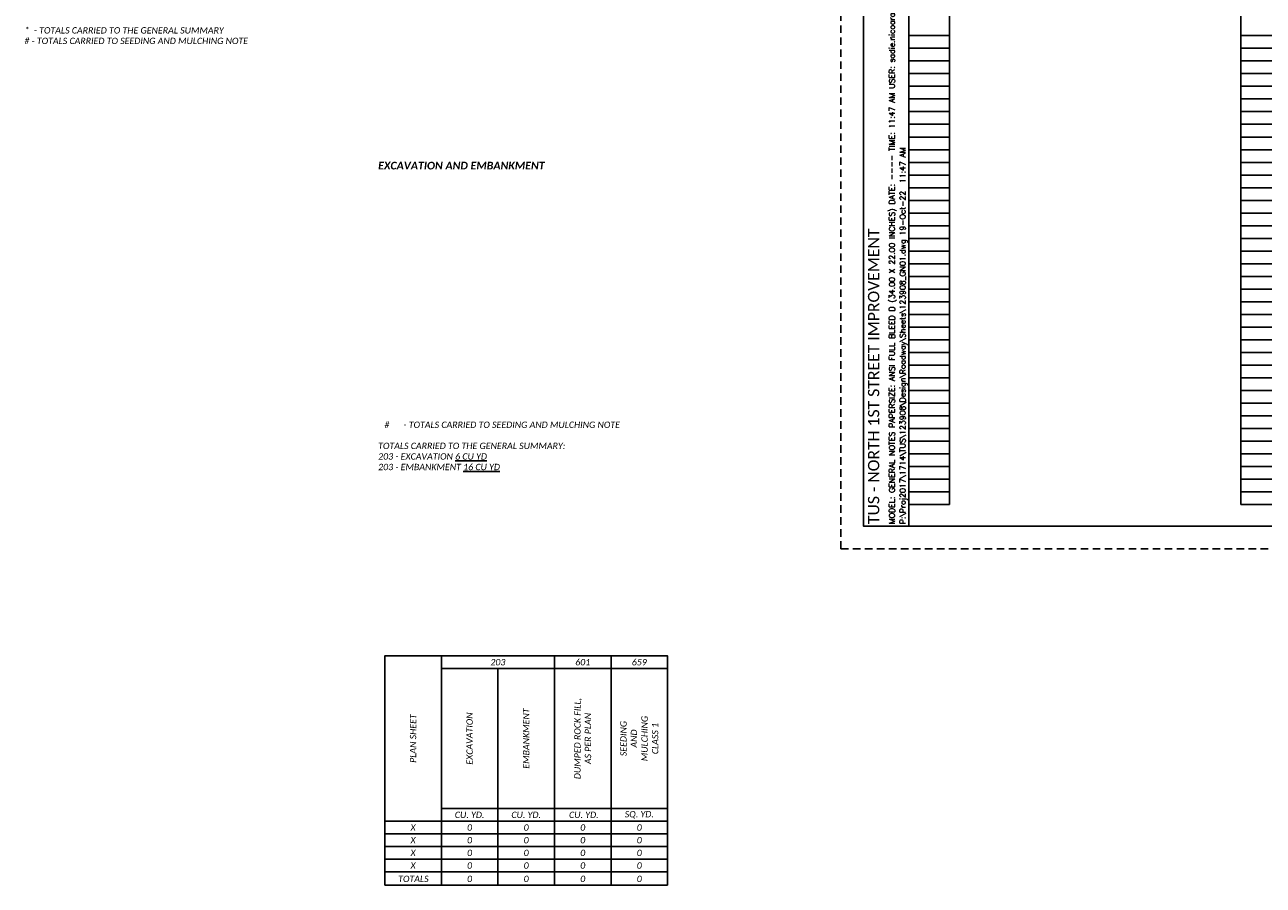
# Paper-space layout 'Layout1 (2)' of a CAD drawing. Header units: feet. Extents: x -18.2 to 43.1, y -7.4 to 30.5.
# Tile 1 of 4: x -18 to 9.3, y -7.4 to 11.6. Entities that reach past the tile are written whole.
import ezdxf
from ezdxf.enums import TextEntityAlignment as Align

# ---------------------------------------------------------------- set-up
doc = ezdxf.new("R2010")
doc.units = ezdxf.units.FT
doc.header["$MEASUREMENT"] = 0
doc.linetypes.add('OhDOT_USTN3', pattern=[0.22, 0.165, -0.055])
for name, color, linetype in [('SH_Border', 7, 'Continuous'), ('SH_Cut_Line', 7, 'OhDOT_USTN3'), ('SH_Data', 7, 'Continuous'), ('SH_Text', 7, 'Continuous'), ('SH_TextH', 4, 'Continuous')]:
    doc.layers.add(name, color=color, linetype=linetype)
doc.styles.add('DwgStamp', font='romans.shx')
doc.styles.add('Slanted Normal (0.14) Font 31', font='calibrii.ttf', dxfattribs={"height": 0.14})
doc.styles.add('Slanted Sub-Title (0.17) Font 31', font='calibrii.ttf', dxfattribs={"height": 0.17})
doc.styles.add('Slanted-Normal', font='calibrii.ttf', dxfattribs={"height": 0.14})
doc.styles.add('Straight Sub-Title (0.17) Font 30', font='calibri.ttf', dxfattribs={"height": 0.17})

# ---------------------------------------------------------------- blocks, each defined once
blk = doc.blocks.new('4COL')
at = {"layer": 'Defpoints', "color": 3, "linetype": 'Continuous'}
for p, q in [((2, 0.98), (2, 21.14)), ((2.9, 0.98), (2.9, 21.14)), ((9.34, 0.98), (9.34, 21.14)), ((2, 11.34), (2.9, 11.34)), ((9.34, 11.34), (10.32, 11.34)), ((2, 11.06), (2.9, 11.06)), ((9.34, 11.06), (10.32, 11.06)), ((2, 10.78), (2.9, 10.78)), ((9.34, 10.78), (10.32, 10.78)), ((2, 10.5), (2.9, 10.5)), ((9.34, 10.5), (10.32, 10.5)), ((2, 10.22), (2.9, 10.22)), ((9.34, 10.22), (10.32, 10.22)), ((2, 9.94), (2.9, 9.94)), ((9.34, 9.94), (10.32, 9.94)), ((2, 9.66), (2.9, 9.66)), ((9.34, 9.66), (10.32, 9.66)), ((2, 9.38), (2.9, 9.38)), ((9.34, 9.38), (10.32, 9.38)), ((2, 9.1), (2.9, 9.1)), ((9.34, 9.1), (10.32, 9.1)), ((2, 8.82), (2.9, 8.82)), ((9.34, 8.82), (10.32, 8.82)), ((2, 8.54), (2.9, 8.54)), ((9.34, 8.54), (10.32, 8.54)), ((2, 8.26), (2.9, 8.26)), ((9.34, 8.26), (10.32, 8.26)), ((2, 7.98), (2.9, 7.98)), ((9.34, 7.98), (10.32, 7.98)), ((2, 7.7), (2.9, 7.7)), ((9.34, 7.7), (10.32, 7.7)), ((2, 7.42), (2.9, 7.42)), ((9.34, 7.42), (10.32, 7.42)), ((2, 7.14), (2.9, 7.14)), ((9.34, 7.14), (10.32, 7.14)), ((2, 6.86), (2.9, 6.86)), ((9.34, 6.86), (10.32, 6.86)), ((2, 6.58), (2.9, 6.58)), ((9.34, 6.58), (10.32, 6.58)), ((2, 6.3), (2.9, 6.3)), ((9.34, 6.3), (10.32, 6.3)), ((2, 6.02), (2.9, 6.02)), ((9.34, 6.02), (10.32, 6.02)), ((2, 5.74), (2.9, 5.74)), ((9.34, 5.74), (10.32, 5.74)), ((2, 5.46), (2.9, 5.46)), ((9.34, 5.46), (10.32, 5.46)), ((2, 5.18), (2.9, 5.18)), ((9.34, 5.18), (10.32, 5.18)), ((2, 4.9), (2.9, 4.9)), ((9.34, 4.9), (10.32, 4.9)), ((2, 4.62), (2.9, 4.62)), ((9.34, 4.62), (10.32, 4.62)), ((2, 4.34), (2.9, 4.34)), ((9.34, 4.34), (10.32, 4.34)), ((2, 4.06), (2.9, 4.06)), ((9.34, 4.06), (10.32, 4.06)), ((2, 3.78), (2.9, 3.78)), ((9.34, 3.78), (10.32, 3.78)), ((2, 3.5), (2.9, 3.5)), ((9.34, 3.5), (10.32, 3.5)), ((2, 3.22), (2.9, 3.22)), ((9.34, 3.22), (10.32, 3.22)), ((2, 2.94), (2.9, 2.94)), ((9.34, 2.94), (10.32, 2.94)), ((2, 2.66), (2.9, 2.66)), ((9.34, 2.66), (10.32, 2.66)), ((2, 2.38), (2.9, 2.38)), ((9.34, 2.38), (10.32, 2.38)), ((2, 2.1), (2.9, 2.1)), ((9.34, 2.1), (10.32, 2.1)), ((2, 1.82), (2.9, 1.82)), ((9.34, 1.82), (10.32, 1.82)), ((2, 1.54), (2.9, 1.54)), ((9.34, 1.54), (10.32, 1.54)), ((2, 1.26), (2.9, 1.26)), ((9.34, 1.26), (10.32, 1.26)), ((2, 0.98), (2.9, 0.98)), ((9.34, 0.98), (10.32, 0.98))]:
    blk.add_line(p, q, dxfattribs=at)

psp = doc.layouts.new('Layout1 (2)')

# ---------------------------------------------------------------- linework, layer by layer
at = {"layer": 'SH_Border', "linetype": 'Continuous', "flags": 128}
psp.add_lwpolyline([(0.5, 21.5), (33.5, 21.5), (33.5, 0.5), (0.5, 0.5), (0.5, 21.5)], close=True, dxfattribs=at)
psp.add_lwpolyline([(1.5, 0.5), (1.5, 21.5)], dxfattribs=at)
at = {"layer": 'SH_Border'}
psp.add_lwpolyline([(-10.083, -7.428), (-10.083, -2.362), (-3.833, -2.362), (-3.833, -7.428)], dxfattribs=at)
at = {"layer": 'SH_Cut_Line', "color": 7, "linetype": 'OhDOT_USTN3', "flags": 128}
psp.add_lwpolyline([(0, 0), (34, 0), (34, 22), (0, 22), (0, 0)], close=True, dxfattribs=at)
at = {"layer": 'SH_Text', "color": 7, "linetype": 'Continuous'}
for p, q in [((-8.833, -7.428), (-8.833, -2.362)), ((-6.333, -7.428), (-6.333, -2.362)), ((-5.083, -7.428), (-5.083, -2.362)), ((-8.833, -2.642), (-3.833, -2.642)), ((-7.583, -7.428), (-7.583, -2.642)), ((-8.833, -5.734), (-3.833, -5.734)), ((-10.083, -6.014), (-3.833, -6.014)), ((-10.083, -6.294), (-3.833, -6.294)), ((-10.083, -6.574), (-3.833, -6.574)), ((-10.083, -6.854), (-3.833, -6.854)), ((-10.083, -7.134), (-3.833, -7.134)), ((-10.083, -7.134), (-3.833, -7.134)), ((-10.083, -7.428), (-3.833, -7.428))]:
    psp.add_line(p, q, dxfattribs=at)

# ---------------------------------------------------------------- block references
at = {"layer": 'SH_Text'}
psp.add_blockref('4COL', (-0.5, 0), dxfattribs=at)

# ---------------------------------------------------------------- texts
at = {"layer": 'SH_Data', "linetype": 'Continuous', "style": 'DwgStamp'}
for s, p in [('MODEL: GENERAL NOTES PAPERSIZE: ANSI FULL BLEED D (34.00 X 22.00 INCHES) DATE: ---- TIME: 11:47 AM USER: sadie.nicoara', (1.188, 0.55)), ('P:\\Proj2017\\1714\\TUS\\123908\\Design\\Roadway\\Sheets\\123908_GN01.dwg 19-Oct-22  11:47 AM', (1.425, 0.55))]:
    psp.add_text(s, height=0.125, rotation=90, dxfattribs=at).set_placement(p)
at = {"layer": 'SH_Data', "style": 'Straight Sub-Title (0.17) Font 30'}
psp.add_text('TUS - NORTH 1ST STREET IMPROVEMENT', height=0.25, rotation=90, dxfattribs=at).set_placement((0.721, 0.55), align=Align.MIDDLE_LEFT)
at = {"layer": 'SH_Text', "char_height": 0.14}
for s, insert, width, attachment_point, style in [('\\pxi-1.49231,l2.49231,t2.49231,r50;*^I- TOTALS CARRIED TO THE GENERAL SUMMARY\\P# - TOTALS CARRIED TO SEEDING AND MULCHING NOTE', (-18.188, 11.526), 6.93314, 1, 'Slanted Normal (0.14) Font 31'), ('\\pxi-3,l4,t4;#^I- TOTALS CARRIED TO SEEDING AND MULCHING NOTE\\P\\pi0,l0,tz;\\PTOTALS CARRIED TO THE GENERAL SUMMARY:\\P203 - EXCAVATION {\\L6 CU YD\\P}203 - EMBANKMENT {\\L16 CU YD}', (-10.23, 2.814), 6.53745, 1, 'Slanted Normal (0.14) Font 31'), ('203', (-7.583, -2.502), 0.36546, 5, 'Slanted-Normal'), ('601', (-5.708, -2.502), 0.36546, 5, 'Slanted-Normal'), ('659', (-4.458, -2.502), 0.36546, 5, 'Slanted-Normal'), ('CU. YD.', (-8.208, -5.874), 0.89446, 5, 'Slanted-Normal'), ('CU. YD.', (-6.958, -5.874), 0.75339, 5, 'Slanted-Normal'), (' CU. YD.', (-5.708, -5.874), 1.05316, 5, 'Slanted-Normal'), ('SQ. YD.', (-4.458, -5.874), 1.05316, 5, 'Slanted-Normal'), ('X', (-9.458, -6.154), 0.89446, 5, 'Slanted-Normal'), ('0', (-8.208, -6.154), 0.89446, 5, 'Slanted-Normal'), ('0', (-6.958, -6.154), 0.89446, 5, 'Slanted-Normal'), ('0', (-5.708, -6.154), 0.89446, 5, 'Slanted-Normal'), ('0', (-4.458, -6.154), 0.89446, 5, 'Slanted-Normal'), ('X', (-9.458, -6.434), 0.89446, 5, 'Slanted-Normal'), ('0', (-8.208, -6.434), 0.89446, 5, 'Slanted-Normal'), ('0', (-6.958, -6.434), 0.89446, 5, 'Slanted-Normal'), ('0', (-5.708, -6.434), 0.89446, 5, 'Slanted-Normal'), ('0', (-4.458, -6.434), 0.89446, 5, 'Slanted-Normal'), ('X', (-9.458, -6.714), 0.89446, 5, 'Slanted-Normal'), ('0', (-8.208, -6.714), 0.89446, 5, 'Slanted-Normal'), ('0', (-6.958, -6.714), 0.89446, 5, 'Slanted-Normal'), ('0', (-5.708, -6.714), 0.89446, 5, 'Slanted-Normal'), ('0', (-4.458, -6.714), 0.89446, 5, 'Slanted-Normal'), ('X', (-9.458, -6.994), 0.89446, 5, 'Slanted-Normal'), ('0', (-8.208, -6.994), 0.89446, 5, 'Slanted-Normal'), ('0', (-6.958, -6.994), 0.89446, 5, 'Slanted-Normal'), ('0', (-5.708, -6.994), 0.89446, 5, 'Slanted-Normal'), ('0', (-4.458, -6.994), 0.89446, 5, 'Slanted-Normal'), ('TOTALS', (-9.451, -7.288), 0.89446, 5, 'Slanted-Normal')]:
    psp.add_mtext(s, dxfattribs=dict(at, insert=insert, width=width, attachment_point=attachment_point, style=style))
at = {"layer": 'SH_Text', "char_height": 0.14, "attachment_point": 5, "rotation": 90, "style": 'Slanted-Normal'}
for s, insert, width in [('EMBANKMENT', (-6.958, -4.188), 0.36546), ('DUMPED ROCK FILL, AS PER PLAN', (-5.708, -4.188), 1.90586), ('PLAN SHEET', (-9.458, -4.188), 1.58258), ('EXCAVATION', (-8.208, -4.188), 0.36546), ('SEEDING AND MULCHING\\PCLASS 1', (-4.458, -4.188), 0.81216)]:
    psp.add_mtext(s, dxfattribs=dict(at, insert=insert, width=width))
at = {"layer": 'SH_TextH'}
for s, insert, char_height, width, attachment_point, style in [('{\\fCalibri|b1|i1|c0|p34;\\C4;EXCAVATION AND EMBANKMENT}', (-10.23, 8.553), 0.17, 6.43343, 1, 'Slanted Sub-Title (0.17) Font 31'), ('0', (-8.208, -7.288), 0.14, 0.89446, 5, 'Slanted-Normal'), ('0', (-6.958, -7.288), 0.14, 0.89446, 5, 'Slanted-Normal'), ('0', (-5.708, -7.288), 0.14, 0.89446, 5, 'Slanted-Normal'), ('0', (-4.458, -7.288), 0.14, 0.89446, 5, 'Slanted-Normal')]:
    psp.add_mtext(s, dxfattribs=dict(at, insert=insert, char_height=char_height, width=width, attachment_point=attachment_point, style=style))

doc.saveas('drawing.dxf')
